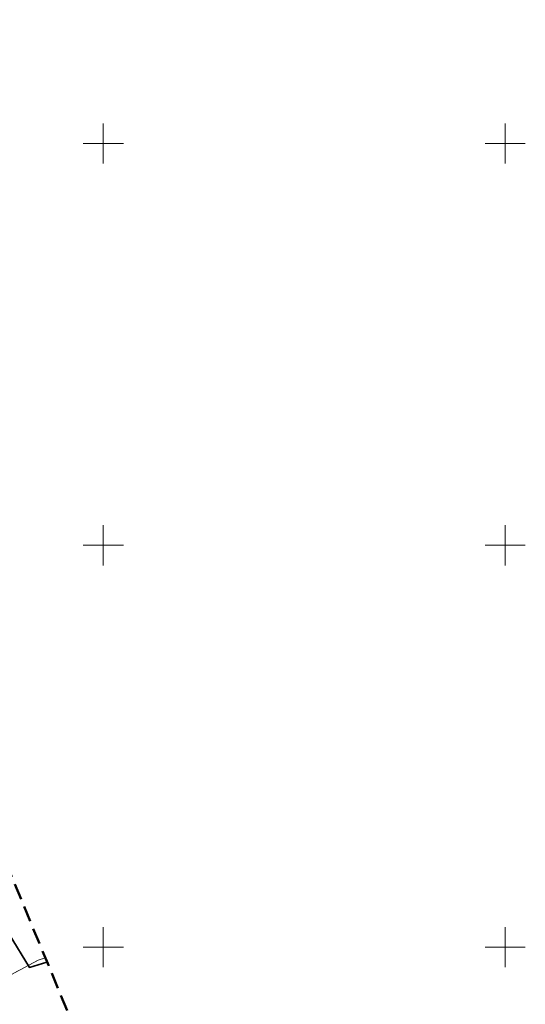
# Model space of a CAD drawing. Header units: feet. Extents: x 7508120 to 7508302, y 5538448 to 5538715.
# Tile 5 of 5: x 7508240 to 7508302, y 5538593 to 5538715. Entities that reach past the tile are written whole.
import ezdxf

# ---------------------------------------------------------------- set-up
doc = ezdxf.new("R2010")
doc.units = ezdxf.units.FT
doc.header["$MEASUREMENT"] = 0
doc.linetypes.add('EGBU01', pattern=[1, 0.5, -0.5])
doc.linetypes.add('MCP_ZAKRES', pattern=[3, 2, -1])
for name, color, linetype, lineweight in [('_Ramka - Siatka krzyży', 7, 'Continuous', 9), ('EGBD - Działka ewidencyjna', 7, 'Continuous', 9), ('EGBU - Użytek gruntowy', 7, 'Continuous', 9), ('KTOK - Ogrodzenie trwałe', 7, 'Continuous', 9), ('MCP - Zakres aktualizacji', 7, 'Continuous', 9)]:
    doc.layers.add(name, color=color, linetype=linetype, lineweight=lineweight)
doc.linetypes.add('KTOK05', pattern='A,3.75,[12,dgnlstyle-MapaZas500_2015.shx,S=0.002778,R=0,X=0,Y=0],3.75', length=7.5)

msp = doc.modelspace()

# ---------------------------------------------------------------- linework, layer by layer
at = {"layer": '_Ramka - Siatka krzyży', "color": 7, "linetype": 'Continuous', "lineweight": 13}
for p, q in [((7508250, 5538700), (7508250, 5538702.5)), ((7508300, 5538700), (7508300, 5538702.5)), ((7508250, 5538700), (7508247.5, 5538700)), ((7508250, 5538700), (7508250, 5538697.5)), ((7508250, 5538700), (7508252.5, 5538700)), ((7508300, 5538700), (7508297.5, 5538700)), ((7508300, 5538700), (7508300, 5538697.5)), ((7508300, 5538700), (7508302.5, 5538700)), ((7508250, 5538650), (7508250, 5538652.5)), ((7508300, 5538650), (7508300, 5538652.5)), ((7508250, 5538650), (7508247.5, 5538650)), ((7508250, 5538650), (7508250, 5538647.5)), ((7508250, 5538650), (7508252.5, 5538650)), ((7508300, 5538650), (7508297.5, 5538650)), ((7508300, 5538650), (7508300, 5538647.5)), ((7508300, 5538650), (7508302.5, 5538650)), ((7508250, 5538600), (7508250, 5538602.5)), ((7508300, 5538600), (7508300, 5538602.5)), ((7508250, 5538600), (7508247.5, 5538600)), ((7508250, 5538600), (7508250, 5538597.5)), ((7508250, 5538600), (7508252.5, 5538600)), ((7508300, 5538600), (7508297.5, 5538600)), ((7508300, 5538600), (7508300, 5538597.5)), ((7508300, 5538600), (7508302.5, 5538600))]:
    msp.add_line(p, q, dxfattribs=at)
at = {"layer": 'EGBD - Działka ewidencyjna', "color": 96, "linetype": 'Continuous', "lineweight": 13, "flags": 128}
for points in [[(7508241.91, 5538598.38), (7508217.72, 5538585.42)], [(7508242.79, 5538598.67), (7508241.91, 5538598.38)]]:
    msp.add_lwpolyline(points, dxfattribs=at)
at = {"layer": 'EGBU - Użytek gruntowy', "color": 96, "linetype": 'EGBU01', "lineweight": 13, "flags": 128}
for points in [[(7508217.72, 5538585.42), (7508241.91, 5538598.38)], [(7508241.91, 5538598.38), (7508242.79, 5538598.67)]]:
    msp.add_lwpolyline(points, dxfattribs=at)
at = {"layer": 'KTOK - Ogrodzenie trwałe', "color": 7, "linetype": 'KTOK05', "lineweight": 35, "flags": 128}
msp.add_lwpolyline([(7508229.5, 5538619.17), (7508228.13, 5538618.21), (7508240.8, 5538597.47), (7508242.99, 5538598.12)], dxfattribs=at)
at = {"layer": 'MCP - Zakres aktualizacji', "color": 7, "linetype": 'MCP_ZAKRES', "lineweight": 50, "flags": 128}
msp.add_lwpolyline([(7508120.42, 5538685.05), (7508171.11, 5538565.94), (7508216.72, 5538452.5), (7508290.75, 5538482.84), (7508194.46, 5538715.4), (7508120.42, 5538685.05)], close=True, dxfattribs=at)

doc.saveas('drawing.dxf')
